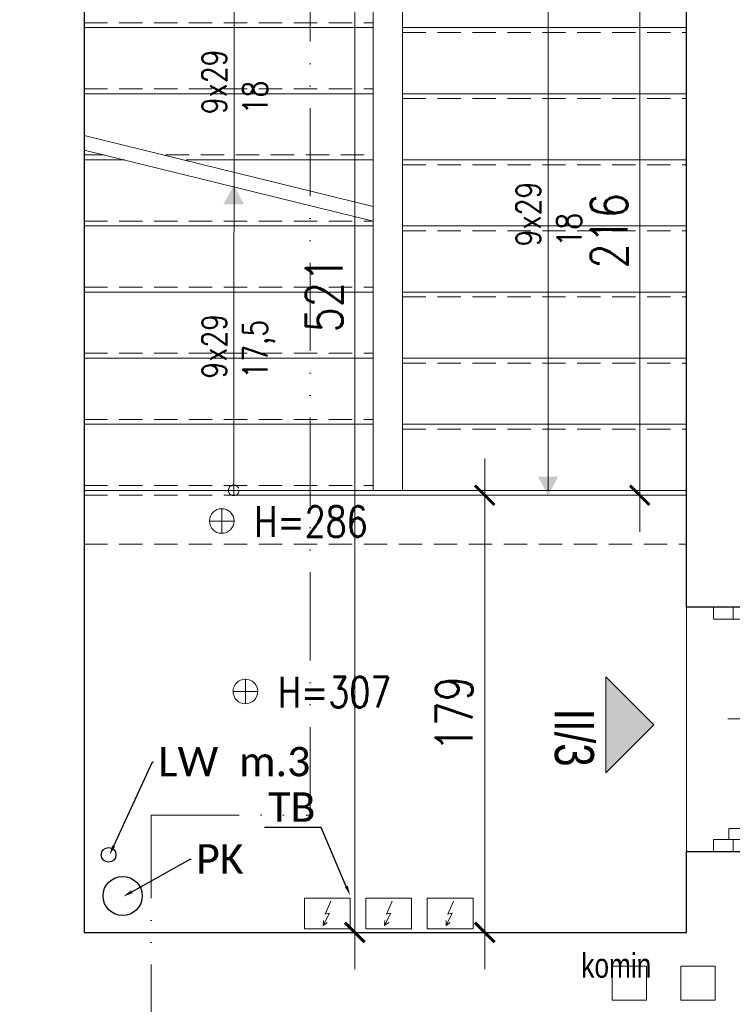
# Model space of a CAD drawing. Header units: millimetres. Extents: x 284606 to 569416, y -192995 to -95103.
# Tile 87 of 178: x 298647 to 298938, y -106858 to -106456. Entities that reach past the tile are written whole.
import ezdxf
from ezdxf import colors
from ezdxf.entities.mleader import LeaderData, LeaderLine
from ezdxf.enums import TextEntityAlignment as Align
from ezdxf.lldxf.tags import DXFTag
from ezdxf.math import Vec2, Vec3

# ---------------------------------------------------------------- set-up
doc = ezdxf.new("R2010")
doc.units = ezdxf.units.MM
doc.linetypes.add('ACAD_ISO12W100', pattern=[21, 12, -3, 0, -3, 0, -3])
doc.linetypes.add('HIDDEN', pattern=[9.525, 6.35, -3.175])
doc.layers.get('0').update_dxf_attribs({"lineweight": 0})
for name, color, linetype, lineweight in [('!STR_Konstrukcja 0.20', 200, 'Continuous', 20), ('!STR_Konstrukcja 0.30', 64, 'Continuous', 30), ('!STR_Opisy 0.09', 8, 'Continuous', 9), ('!STR_Przerywana 0.09', 8, 'HIDDEN', 9), ('!STR_Stolarka drzwiowa', 30, 'Continuous', 15), ('!STR_Wymiarowanie', 254, 'Continuous', 9), ('EKO Opisy 0.09', 8, 'Continuous', 9)]:
    doc.layers.add(name, color=color, linetype=linetype, lineweight=lineweight)
for name, color, linetype, lineweight, true_color in [('!STR_Kreskowanie ścian', 7, 'Continuous', 5, 0xa6a6a6), ('!STR_Ogrzewanie grzejniki', 7, 'Continuous', 15, 0xd10000), ('!STR_Wentylacja', 7, 'Continuous', 15, 0x3399ff), ('IS_Powrót', 5, 'SOLID', 30, 0x0000ff)]:
    doc.layers.add(name, color=color, linetype=linetype, lineweight=lineweight, true_color=true_color)
doc.layers.add('!STR_Obrysy pomieszczeń', color=215, linetype='Continuous', lineweight=9, plot=False)
doc.layers.add('I__KANALIZACJA_SAN', color=7, linetype='KAN_SAN', true_color=0x753b00)
doc.styles.add('1_50', font='txt', dxfattribs={"width": 0.8})
doc.styles.add('AB_Arial', font='NirmalaS.ttf')
doc.styles.add('EKO 1-10', font='romans.shx', dxfattribs={"width": 0.8, "height": 15})
doc.styles.add('EKO 1-5', font='romans.shx', dxfattribs={"width": 0.8, "height": 10})
doc.styles.get("Standard").update_dxf_attribs({"font": 'calibri.ttf'})
doc.linetypes.add('KAN_SAN', pattern='A,20,-7,["KS",Standard,S=5,R=0,X=-5,Y=-2.5],-6', length=33)
tags = doc.linetypes.add('SOLID', pattern=[10, 10, 0]).pattern_tags.tags
tags[6:7] = [DXFTag(74, 4), DXFTag(75, 0), DXFTag(340, '0'), DXFTag(46, 0.0), DXFTag(50, 0.0), DXFTag(44, 0.0), DXFTag(45, 0.0)]
tags[4:5] = [DXFTag(74, 4), DXFTag(75, 0), DXFTag(340, '0'), DXFTag(46, 0.0), DXFTag(50, 0.0), DXFTag(44, 0.0), DXFTag(45, 0.0)]
doc.dimstyles.new('EKO wymiar 1-10', dxfattribs={"dimtxt": 15, "dimasz": 8, "dimexe": 15, "dimexo": 15, "dimgap": 5, "dimtad": 1, "dimdec": 0, "dimtxsty": 'EKO 1-10', "dimblk": 'ARCHTICK', "dimcen": 10, "dimdle": 15, "dimclrd": 256, "dimclre": 256, "dimclrt": 256, "dimazin": 2, "dimtfac": 1, "dimtdec": 0, "dimtmove": 2, "dimatfit": 3, "dimldrblk": 'ARCHTICK', "dimfxl": 15, "dimfxlon": 1, "dimlwd": -1, "dimlwe": -1, "dimarcsym": 0})

# ---------------------------------------------------------------- blocks, each defined once
blk = doc.blocks.new('NR MIESZ')
h = blk.add_hatch(color=256)
h.dxf.hatch_style = 1
h.paths.add_polyline_path([(-24.54, -24.54), (0, 0), (24.54, -24.54)])
blk.add_lwpolyline([(-24.54, -24.54), (0, 0), (24.54, -24.54), (-24.54, -24.54)])
at = {"ltscale": 1.5, "style": 'AB_Arial', "width": 0.8}
for p in [(-33.22, -50.58), (-33.22, -83)]:
    blk.add_attdef('NR_POM.', p, '', height=20, rotation=0, dxfattribs=at)
blk = doc.blocks.new('wysokosc2')
at = {"ltscale": 2}
for points in [[(0, 5.1), (0, -5.1)], [(-5.06, 0.04), (5.03, 0.04)]]:
    blk.add_lwpolyline(points, dxfattribs=at)
blk.add_circle((0, 0), 5.03, dxfattribs=at)
at = {"ltscale": 2, "style": 'EKO 1-5', "width": 0.8}
blk.add_attdef('WYS', (13.29, -6.01), '', height=12.5, dxfattribs=at)
blk = doc.blocks.new('el. podgrzewacz przepływowy')
at = {"ltscale": 5}
blk.add_lwpolyline([(-17.16, -16.94), (12.84, -16.94), (12.84, -36.94), (-17.16, -36.94), (-17.16, -16.94)], dxfattribs=at)
for points in [[(0.15, -18.78), (-3.63, -27.31), (-0.69, -26.57), (-4.8, -34.7)], [(-2.17, -32.69), (-4.8, -34.7), (-4.71, -31.39)]]:
    blk.add_lwpolyline(points)
blk = doc.blocks.new('*U293')
at = {"layer": '!STR_Opisy 0.09', "linetype": 'Continuous'}
blk.add_line((-49.28, 63.89), (-49.28, -0.34), dxfattribs=at)
at = {"layer": '!STR_Stolarka drzwiowa'}
for points in [[(0, 0), (0, 90), (-4.38, 90), (-4.38, 0)], [(-90, -6.2), (-95, -6.2), (-95, 1.8), (-90, 1.8)], [(5, -6.2), (0, -6.2), (0, 1.8), (5, 1.8)]]:
    blk.add_lwpolyline(points, close=True, dxfattribs=at)
blk.add_arc((0, 0), 90, 90, 180, dxfattribs=at)
at = {"layer": '!STR_Opisy 0.09', "linetype": 'Continuous', "style": 'EKO 1-10', "width": 0.8}
blk.add_attdef('SZER', text='', height=12.5, rotation=90, dxfattribs=at).set_placement((-49.28, 31.77), align=Align.BOTTOM_CENTER)
at = {"layer": '!STR_Opisy 0.09', "ltscale": 0.7, "style": 'EKO 1-10', "width": 0.8}
blk.add_attdef('WYS', text='', height=12.5, rotation=90, dxfattribs=at).set_placement((-38.75, 31.77), align=Align.MIDDLE_CENTER)
blk = doc.blocks.new('_ArchTick')
at = {"color": 0, "linetype": 'ByBlock', "const_width": 0.15}
blk.add_lwpolyline([(-0.5, -0.5), (0.5, 0.5)], dxfattribs=at)
blk = doc.blocks.new('*D653')
at = {"layer": '!STR_Wymiarowanie', "ltscale": 1.5, "transparency": 16777216}
for p, q in [((298899.84, -106418.87), (298899.84, -106664.87)), ((298903.89, -106433.87), (298884.84, -106433.87)), ((298903.89, -106649.87), (298884.84, -106649.87))]:
    blk.add_line(p, q, dxfattribs=at)
at = {"layer": 'Defpoints', "color": 0, "ltscale": 1.5, "transparency": 16777216}
for p in [(298918.89, -106433.87), (298899.84, -106649.87), (298918.89, -106649.87)]:
    blk.add_point(p, dxfattribs=at)
at = {"layer": '!STR_Wymiarowanie', "ltscale": 1.5, "transparency": 16777216, "xscale": 8, "yscale": 8, "zscale": 8}
for p, rotation in [((298899.84, -106433.87), 90), ((298899.84, -106649.87), 270)]:
    blk.add_blockref('_ArchTick', p, dxfattribs=dict(at, rotation=rotation))
at = {"layer": '!STR_Wymiarowanie', "ltscale": 1.5, "transparency": 16777216, "insert": (298887.34, -106541.87), "char_height": 15, "attachment_point": 5, "rotation": 90, "style": 'EKO 1-10'}
blk.add_mtext('216', dxfattribs=at)
blk = doc.blocks.new('*D654')
at = {"layer": '!STR_Wymiarowanie', "ltscale": 1.5, "transparency": 16777216}
for p, q in [((298836.54, -106634.87), (298836.54, -106843.43)), ((298851.54, -106649.87), (298821.54, -106649.87)), ((298851.54, -106828.43), (298821.54, -106828.43))]:
    blk.add_line(p, q, dxfattribs=at)
at = {"layer": 'Defpoints', "color": 0, "ltscale": 1.5, "transparency": 16777216}
for p in [(298918.89, -106649.87), (298836.54, -106828.43), (298918.89, -106828.43)]:
    blk.add_point(p, dxfattribs=at)
at = {"layer": '!STR_Wymiarowanie', "ltscale": 1.5, "transparency": 16777216, "xscale": 8, "yscale": 8, "zscale": 8}
for p, rotation in [((298836.54, -106649.87), 90), ((298836.54, -106828.43), 270)]:
    blk.add_blockref('_ArchTick', p, dxfattribs=dict(at, rotation=rotation))
at = {"layer": '!STR_Wymiarowanie', "ltscale": 1.5, "transparency": 16777216, "insert": (298824.04, -106739.15), "char_height": 15, "attachment_point": 5, "rotation": 90, "style": 'EKO 1-10'}
blk.add_mtext('179', dxfattribs=at)
blk = doc.blocks.new('*D655')
at = {"layer": '!STR_Wymiarowanie', "ltscale": 1.5, "transparency": 16777216}
for p, q in [((298783.43, -106292.43), (298783.43, -106843.43)), ((298798.43, -106307.43), (298768.43, -106307.43)), ((298798.43, -106828.43), (298768.43, -106828.43))]:
    blk.add_line(p, q, dxfattribs=at)
at = {"layer": 'Defpoints', "color": 0, "ltscale": 1.5, "transparency": 16777216}
for p in [(298836.54, -106307.43), (298783.43, -106828.43), (298836.54, -106828.43)]:
    blk.add_point(p, dxfattribs=at)
at = {"layer": '!STR_Wymiarowanie', "ltscale": 1.5, "transparency": 16777216, "xscale": 8, "yscale": 8, "zscale": 8}
for p, rotation in [((298783.43, -106307.43), 90), ((298783.43, -106828.43), 270)]:
    blk.add_blockref('_ArchTick', p, dxfattribs=dict(at, rotation=rotation))
at = {"layer": '!STR_Wymiarowanie', "ltscale": 1.5, "transparency": 16777216, "insert": (298770.93, -106567.93), "char_height": 15, "attachment_point": 5, "rotation": 90, "style": 'EKO 1-10'}
blk.add_mtext('521', dxfattribs=at)

msp = doc.modelspace()

# ---------------------------------------------------------------- hatches: boundary and pattern name
at = {"layer": '!STR_Kreskowanie ścian', "ltscale": 1.5}
h = msp.add_hatch(dxfattribs=at)
h.set_pattern_fill('AR-B88', color=256, scale=0.1, angle=90)
h.set_pattern_definition([(90, (10593.899, 1826.681), (-20.32, 1e-15), []), (180, (10593.899, 1826.681), (-20.32, -10.16), [20.32, -20.32])])
h.paths.add_polyline_path([(298061.74, -107423.52), (298016.74, -107423.52), (298016.74, -107417.52), (298016.69, -107417.52), (297966.69, -107467.52), (297966.69, -107473.52), (298061.74, -107473.52)])
h.paths.add_polyline_path([(298061.74, -107378.52), (298061.74, -107372.52), (298061.69, -107375.47), (298016.69, -107417.52), (298016.74, -107417.52), (298016.74, -107423.52), (298061.74, -107423.52)])
h.paths.add_polyline_path([(298103.54, -106262.52), (298148.45, -106262.43), (298148.45, -106212.43), (298053.49, -106212.52), (298053.45, -106359.43), (298103.54, -106359.43)])
h.paths.add_polyline_path([(298146.92, -106262.52), (298103.54, -106262.52), (298103.54, -106359.43), (298163.36, -106360.45), (298146.92, -106360.45)])
h.paths.add_polyline_path([(299005.94, -106275.53), (299005.99, -106275.52), (299005.99, -106262.52), (298918.99, -106262.52), (298918.99, -106307.52), (298918.99, -106307.52), (298918.99, -106322.24), (298948.99, -106320.51), (298948.94, -106320.47)])
h.paths.add_polyline_path([(299055.94, -106225.53), (299055.94, -106212.52), (298918.99, -106212.52), (298918.99, -106262.52), (299005.99, -106262.52), (299005.99, -106275.52), (299005.94, -106275.53)])
h.paths.add_polyline_path([(298948.99, -106320.51), (298918.94, -106297.48), (298918.94, -106349.11), (298918.99, -106431.96), (298918.99, -106345.22), (298948.99, -106320.23)])
h.paths.add_polyline_path([(298806.22, -106585.49), (298806.22, -106550.56)])
h.paths.add_polyline_path([(297644.36, -106571.25), (297644.36, -106517.21)])
h.paths.add_polyline_path([(299173.34, -106594.18), (299173.34, -106556.39)])
h.paths.add_polyline_path([(298518.76, -107349.73), (298557.11, -107349.73)])
h.paths.add_polyline_path([(297591.89, -107235.92), (297584.39, -107235.92), (297584.39, -107130.92), (297591.89, -107130.92)], flags=16)
h.paths.add_polyline_path([(297627.14, -107220.92), (297622, -107220.92), (297622, -107225.36), (297619.02, -107225.36), (297619.02, -107228.42), (297591.99, -107228.42), (297591.99, -107417.07), (297636.99, -107372.07), (297636.99, -107240.92), (297626.06, -107240.92), (297626.06, -107227.86), (297627.14, -107227.86)])
h.paths.add_polyline_path([(297591.99, -106962.42), (297619.02, -106962.42), (297619.02, -106965.32), (297622, -106965.32), (297622, -106969.42), (297627.14, -106969.42), (297627.14, -106962.82), (297626.06, -106962.82), (297626.06, -106949.92), (297636.99, -106949.92), (297636.99, -106871.18), (297591.99, -106871.18)])
h.paths.add_polyline_path([(297619.02, -107052.42), (297591.99, -107052.42), (297591.99, -107138.42), (297619.02, -107138.42), (297619.02, -107141.32), (297622, -107141.32), (297622, -107145.42), (297627.14, -107145.42), (297627.14, -107138.82), (297626.06, -107138.82), (297626.06, -107125.92), (297636.99, -107125.92), (297636.99, -107064.92), (297626.06, -107064.92), (297626.06, -107051.86), (297627.14, -107051.86), (297627.14, -107044.92), (297622, -107044.92), (297622, -107049.36), (297619.02, -107049.36)])
h.paths.add_polyline_path([(297591.99, -106871.18), (297541.94, -106871.18), (297541.94, -107467.11), (297591.99, -107417.07)])
h.paths.add_polyline_path([(297591.89, -106954.92), (297591.89, -107059.92), (297584.39, -107059.92), (297584.39, -106954.92)], flags=16)
h.paths.add_polyline_path([(299484.33, -107164.42), (299457.92, -107164.42), (299457.92, -107161.36), (299454.94, -107161.36), (299454.94, -107156.92), (299449.8, -107156.92), (299449.8, -107163.86), (299450.88, -107163.86), (299450.88, -107176.92), (299439.33, -107176.92), (299439.33, -107372.52), (299484.33, -107417.52)])
h.paths.add_polyline_path([(299499.23, -107014.92), (299499.23, -106909.92), (299491.73, -106909.92), (299491.73, -107014.92)], flags=16)
h.paths.add_polyline_path([(299499.23, -107007.42), (299484.33, -107007.42), (299484.33, -107074.42), (299499.23, -107074.42), (299499.23, -107066.92), (299491.73, -107066.92), (299491.73, -107171.92), (299499.23, -107171.92), (299499.23, -107164.42), (299484.33, -107164.42), (299484.33, -107417.52), (299534.28, -107467.47), (299534.28, -106225.65), (299484.33, -106275.61), (299484.33, -106917.42), (299499.23, -106917.42)])
h.paths.add_polyline_path([(299449.8, -106924.42), (299454.94, -106924.42), (299454.94, -106920.32), (299457.92, -106920.32), (299457.92, -106917.42), (299484.33, -106917.42), (299484.33, -106275.61), (299439.33, -106320.61), (299439.33, -106904.92), (299450.88, -106904.92), (299450.88, -106917.82), (299449.8, -106917.82)])
h.paths.add_polyline_path([(299454.94, -106999.92), (299449.8, -106999.92), (299449.8, -107006.86), (299450.88, -107006.86), (299450.88, -107019.92), (299439.33, -107019.92), (299439.33, -107061.92), (299450.88, -107061.92), (299450.88, -107074.82), (299449.8, -107074.82), (299449.8, -107081.42), (299454.94, -107081.42), (299454.94, -107077.32), (299457.92, -107077.32), (299457.92, -107074.42), (299484.33, -107074.42), (299484.33, -107007.42), (299457.92, -107007.42), (299457.92, -107004.36), (299454.94, -107004.36)])
at = {"layer": '!STR_Opisy 0.09', "linetype": 'Continuous'}
h = msp.add_hatch(color=256, dxfattribs=at)
h.dxf.hatch_style = 1
h.paths.add_polyline_path([(298729.84, -106531.01), (298734.02, -106523.38), (298734.02, -106531.01)])
h.paths.add_polyline_path([(298734.02, -106531.01), (298734.02, -106523.38), (298738.2, -106531.01)])
h = msp.add_hatch(color=256, dxfattribs=at)
h.dxf.hatch_style = 1
h.paths.add_polyline_path([(298858.21, -106642.24), (298862.39, -106649.87), (298862.39, -106642.24)])
h.paths.add_polyline_path([(298862.39, -106642.24), (298862.39, -106649.87), (298866.57, -106642.24)])

# ---------------------------------------------------------------- linework, layer by layer
at = {"layer": '!STR_Konstrukcja 0.20', "ltscale": 1.5}
for p, q in [((298790.89, -106647.87), (298790.89, -106431.87)), ((298802.89, -106647.87), (298802.89, -106431.87)), ((298672.89, -106458.87), (298790.89, -106458.87)), ((298802.89, -106458.87), (298918.89, -106458.87)), ((298672.89, -106485.87), (298790.89, -106485.87)), ((298802.89, -106485.87), (298918.89, -106485.87)), ((298672.89, -106512.87), (298689.52, -106512.87)), ((298714.62, -106512.87), (298790.89, -106512.87)), ((298802.89, -106512.87), (298918.89, -106512.87)), ((298672.89, -106539.87), (298790.89, -106539.87)), ((298802.89, -106539.87), (298918.89, -106539.87)), ((298672.89, -106566.87), (298790.89, -106566.87)), ((298802.89, -106566.87), (298918.89, -106566.87)), ((298672.89, -106593.87), (298790.89, -106593.87)), ((298802.89, -106593.87), (298918.89, -106593.87)), ((298672.89, -106620.87), (298790.89, -106620.87)), ((298802.89, -106620.87), (298918.89, -106620.87)), ((298672.89, -106647.87), (298790.89, -106647.87)), ((298790.89, -106647.87), (298918.89, -106647.87))]:
    msp.add_line(p, q, dxfattribs=at)
at = {"layer": '!STR_Konstrukcja 0.30', "ltscale": 1.5}
for p, q in [((298918.89, -106695.43), (298949.04, -106695.43)), ((298918.89, -106795.43), (298949.04, -106795.43))]:
    msp.add_line(p, q, dxfattribs=at)
for points in [[(298737.89, -106307.43), (298672.89, -106307.43), (298672.89, -106828.43), (298918.89, -106828.43), (298918.89, -106795.43)], [(298918.89, -106695.43), (298918.89, -106307.43), (298852.89, -106307.43)]]:
    msp.add_lwpolyline(points, dxfattribs=at)
at = {"layer": '!STR_Obrysy pomieszczeń', "ltscale": 0.3}
msp.add_lwpolyline([(298672.89, -106307.43), (298918.89, -106307.43), (298918.89, -106828.43), (298672.89, -106828.43)], close=True, dxfattribs=at)
at = {"layer": '!STR_Opisy 0.09', "linetype": 'Continuous'}
for points in [[(298862.39, -106647.87), (298862.39, -106431.87)], [(298734.19, -106434.49), (298734.02, -106649.87)]]:
    msp.add_lwpolyline(points, dxfattribs=at)
at = {"layer": '!STR_Opisy 0.09', "linetype": 'HIDDEN', "ltscale": 2}
msp.add_circle((298734.02, -106647.87), 2.17, dxfattribs=at)
at = {"layer": '!STR_Przerywana 0.09', "ltscale": 1.5}
for p, q in [((298672.89, -106456.87), (298790.89, -106456.87)), ((298802.89, -106460.87), (298918.89, -106460.87)), ((298672.89, -106483.87), (298790.89, -106483.87)), ((298802.89, -106487.87), (298918.89, -106487.87)), ((298672.89, -106510.87), (298681.17, -106510.87)), ((298706.27, -106510.87), (298790.89, -106510.87)), ((298802.89, -106514.87), (298918.89, -106514.87)), ((298672.89, -106537.87), (298790.89, -106537.87)), ((298802.89, -106541.87), (298918.89, -106541.87)), ((298672.89, -106564.87), (298790.89, -106564.87)), ((298802.89, -106568.87), (298918.89, -106568.87)), ((298672.89, -106591.87), (298790.89, -106591.87)), ((298802.89, -106595.87), (298918.89, -106595.87)), ((298672.89, -106618.87), (298790.89, -106618.87)), ((298802.89, -106622.87), (298918.89, -106622.87)), ((298672.89, -106645.87), (298790.89, -106645.87)), ((298672.89, -106649.87), (298918.89, -106649.87)), ((298734.86, -106649.87), (298918.89, -106649.87)), ((298672.89, -106669.87), (298918.89, -106669.87)), ((298918.89, -106795.43), (298918.89, -106695.43))]:
    msp.add_line(p, q, dxfattribs=at)
at = {"layer": '!STR_Wentylacja', "ltscale": 1.5}
for points in [[(298888.61, -106842.17), (298888.61, -106856.17), (298902.61, -106856.17), (298902.61, -106842.17)], [(298916.61, -106842.17), (298916.61, -106856.17), (298930.61, -106856.17), (298930.61, -106842.17)]]:
    msp.add_lwpolyline(points, close=True, dxfattribs=at)
at = {"layer": '!STR_Wymiarowanie', "ltscale": 1.5}
for p, q in [((298672.89, -106502.87), (298790.89, -106531.87)), ((298672.89, -106508.88), (298790.89, -106537.88))]:
    msp.add_line(p, q, dxfattribs=at)
at = {"layer": 'EKO Opisy 0.09', "color": 133, "linetype": 'ACAD_ISO12W100', "ltscale": 3, "true_color": 0x4ddaea}
msp.add_lwpolyline([(298700.29, -107699.2), (298700.29, -106780.54), (298765.29, -106780.54), (298765.29, -106000.43)], dxfattribs=at)
at = {"layer": 'I__KANALIZACJA_SAN', "lineweight": 30}
msp.add_circle((298688.66, -106813.54), 8.01, dxfattribs=at)
at = {"layer": 'IS_Powrót', "linetype": 'ByBlock'}
msp.add_circle((298682.91, -106796.74), 3, dxfattribs=at)

# ---------------------------------------------------------------- block references
at = {"layer": '!STR_Ogrzewanie grzejniki', "lineweight": 35, "ltscale": 1.5, "xscale": 0.625, "yscale": 0.625, "zscale": 0.625}
for p in [(298773.59, -106803.91), (298798.65, -106803.91), (298823.7, -106803.91)]:
    msp.add_blockref('el. podgrzewacz przepływowy', p, dxfattribs=at)
at = {"layer": '!STR_Opisy 0.09'}
ref = msp.add_blockref('wysokosc2', (298729.13, -106660.39), dxfattribs=dict(at, xscale=-1, rotation=180))
ref.add_attrib('WYS', 'H=286', (298742.43, -106666.88), dxfattribs={"layer": '0', "ltscale": 2, "height": 12.5, "style": 'EKO 1-5', "width": 0.8})
ref = msp.add_blockref('wysokosc2', (298738.78, -106730.02), dxfattribs=dict(at, xscale=-1, rotation=180))
ref.add_attrib('WYS', 'H=307', (298752.07, -106736.51), dxfattribs={"layer": '0', "ltscale": 2, "height": 12.5, "style": 'EKO 1-5', "width": 0.8})
ref = msp.add_blockref('NR MIESZ', (298905.6, -106743.62), dxfattribs=dict(at, xscale=0.8, yscale=0.8, zscale=0.8, rotation=270))
ref.add_attrib('NR_POM.', 'II/3', (298865.13, -106736.94), dxfattribs={"layer": '0', "ltscale": 1.5, "height": 16, "rotation": 270, "style": 'AB_Arial', "width": 0.8})
at = {"layer": '!STR_Stolarka drzwiowa', "ltscale": 0.3, "rotation": 270}
msp.add_blockref('*U293', (298936.17, -106790.43), dxfattribs=at).add_auto_attribs({'WYS': '200', 'SZER': '90'})

# ---------------------------------------------------------------- texts
at = {"layer": '!STR_Obrysy pomieszczeń', "ltscale": 0.3, "insert": (298875.98, -106836.94), "char_height": 10, "attachment_point": 1, "style": '1_50'}
msp.add_mtext_dynamic_manual_height_columns('\\A1;komin', width=2231.7249, gutter_width=453.61, heights=[120.44], dxfattribs=at)
at = {"layer": '!STR_Opisy 0.09', "ltscale": 2, "char_height": 10, "attachment_point": 1, "rotation": 90, "style": 'EKO 1-5'}
for s, insert in [('9x29\\P18', (298721.1, -106494.24)), ('9x29\\P18', (298849.34, -106548.24)), ('9x29\\P17,5', (298721.1, -106602.24))]:
    msp.add_mtext_dynamic_manual_height_columns(s, width=22.0328, gutter_width=12.5, heights=[0], dxfattribs=dict(at, insert=insert))

# ---------------------------------------------------------------- dimensions: what is measured, and where the dimension line sits
at = {"layer": '!STR_Wymiarowanie', "ltscale": 1.5}
for base, p1, p2, picture, middle in [((298783.43, -106828.43), (298836.54, -106307.43), (298836.54, -106828.43), '*D655', (298770.93, -106567.93)), ((298899.84, -106649.87), (298918.89, -106433.87), (298918.89, -106649.87), '*D653', (298887.34, -106541.87)), ((298836.54, -106828.43), (298918.89, -106649.87), (298918.89, -106828.43), '*D654', (298824.04, -106739.15))]:
    dim = msp.add_linear_dim(base=base, p1=p1, p2=p2, angle=90, dimstyle='EKO wymiar 1-10', dxfattribs=at)
    dim.commit()
    dim.dimension.update_dxf_attribs({"geometry": picture, "text_midpoint": middle})

# ---------------------------------------------------------------- leaders
ml = msp.add_multileader_mtext('Standard', dxfattribs=at)
ml.set_content('LW  m.3', color=256)
ml.set_leader_properties()
ml.build(insert=Vec2(0, 0))
ml.multileader.update_dxf_attribs({"text_right_attachment_type": 6, "dogleg_length": 0.36})
ctx = ml.context
ctx.base_point, ctx.char_height, ctx.plane_origin = Vec3(298701.2, -106758.76), 12, Vec3(291844.14, -109578.28)
ctx.right_attachment = 6
notes = []
notes.append((ctx, [(0, (1, 1, 0), (298700.84, -106758.76), (1, 0), 0.36, [(0, [(298683.33, -106796.75)], 0, [])])]))
ctx.mtext.insert, ctx.mtext.flow_direction = Vec3(298703.2, -106752.67), 5
ml = msp.add_multileader_mtext('Standard', dxfattribs=at)
ml.set_content('TB', color=256)
ml.set_leader_properties()
ml.build(insert=Vec2(0, 0))
ml.multileader.update_dxf_attribs({"text_right_attachment_type": 6, "dogleg_length": 0.36})
ctx = ml.context
ctx.base_point, ctx.char_height, ctx.plane_origin = Vec3(298746.83, -106777.25), 12, Vec3(309345.43, -91578.93)
ctx.right_attachment, ctx.text_align_type = 6, 2
notes.append((ctx, [(1, (1, 1, 0), (298769.73, -106785.62), (-1, 0), 0.36, [(0, [(298781.56, -106813.3)], 0, [])])]))
ctx.mtext.insert, ctx.mtext.alignment, ctx.mtext.flow_direction = Vec3(298767.37, -106771.22), 3, 5
ml = msp.add_multileader_mtext('Standard', dxfattribs=at)
ml.set_content('PK', color=256)
ml.set_leader_properties()
ml.build(insert=Vec2(0, 0))
ml.multileader.update_dxf_attribs({"text_right_attachment_type": 6, "dogleg_length": 0.36})
ctx = ml.context
ctx.base_point, ctx.char_height, ctx.plane_origin = Vec3(298716.65, -106798.45), 12, Vec3(291918.32, -109589.27)
ctx.right_attachment = 6
notes.append((ctx, [(0, (1, 1, 0), (298716.29, -106798.45), (1, 0), 0.36, [(0, [(298688.88, -106813.79)], 0, [])])]))
ctx.mtext.insert, ctx.mtext.flow_direction = Vec3(298718.65, -106792.42), 5
for ctx, leaders in notes:
    for number, flags, end, landing, length, lines in leaders:
        leader = LeaderData()
        leader.index, (leader.has_last_leader_line, leader.has_dogleg_vector, leader.attachment_direction) = number, flags
        leader.last_leader_point, leader.dogleg_vector, leader.dogleg_length = Vec3(end), Vec3(landing), length
        for number, points, colour, breaks in lines:
            line = LeaderLine()
            line.index, line.vertices, line.color, line.breaks = number, Vec3.list(points), colors.encode_raw_color(colour), breaks
            leader.lines.append(line)
        ctx.leaders.append(leader)

doc.saveas('drawing.dxf')
